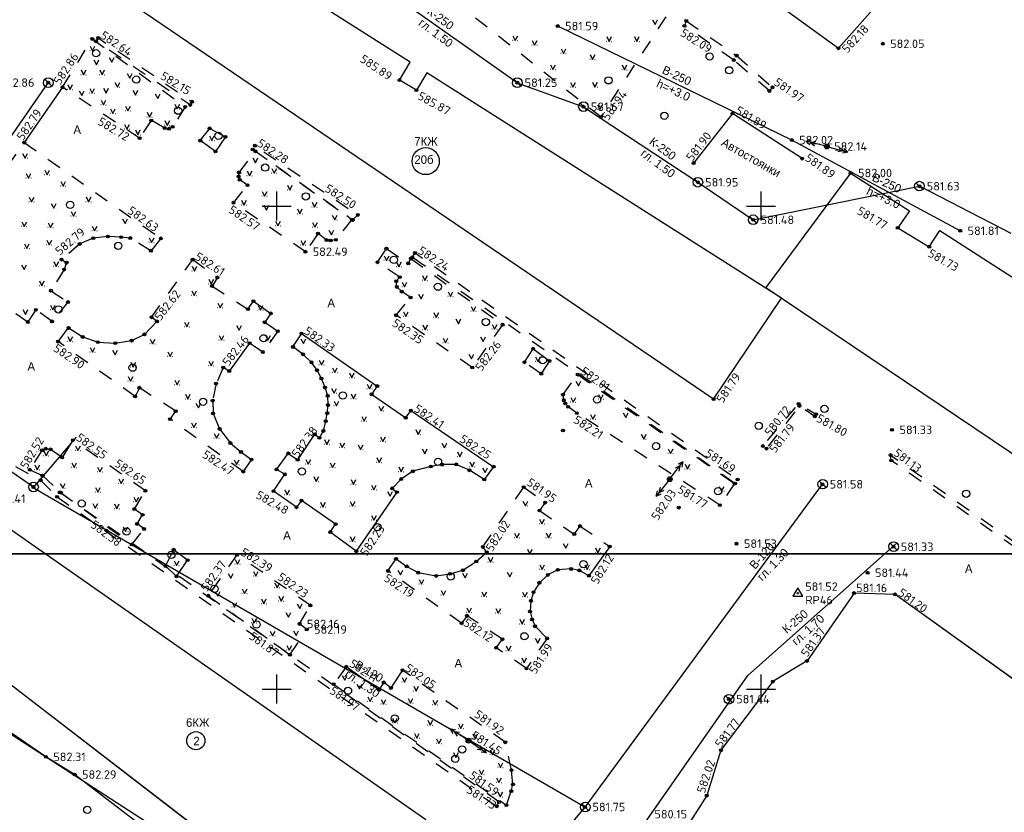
# Model space of a CAD drawing. Header units: metres. Extents: x 548732 to 549770, y 4592490 to 4594056.
# Tile 13 of 61: x 548923 to 549025, y 4593008 to 4593090. Entities that reach past the tile are written whole.
import ezdxf

# ---------------------------------------------------------------- set-up
doc = ezdxf.new("R2010")
doc.units = ezdxf.units.M
doc.header["$PDMODE"] = 32
doc.header["$PDSIZE"] = 0.3
doc.linetypes.add('Д_ТРОТ_ТРУБА', pattern=[3, 1.5, -1.5])
doc.linetypes.add('ДОРОГИ_СТРОЯЩ', pattern=[9, 8, -1])
for name, color, linetype in [('(001) Сетка', 92, 'Continuous'), ('(002) Рамка', 7, 'Continuous'), ('(003) Пункты', 7, 'Continuous'), ('(007) Здания', 7, 'Continuous'), ('(011) Колодцы', 7, 'Continuous'), ('(014) Водопровод', 5, 'ИК_Водопровод -------в--------'), ('(017) Канализация', 32, 'KANALIS_K_1'), ('(022) Возд. Линии', 7, 'Continuous'), ('(025) Дорога', 7, 'Continuous'), ('(036) Растительность', 7, 'Continuous'), ('(038) Деревья', 7, 'Continuous'), ('(040) Ограда', 7, 'Continuous'), ('(041) Текст', 7, 'Continuous'), ('V-CTRL-HCPT', 150, 'Continuous'), ('V-NODE', 1, 'Continuous'), ('V-NODE-TEXT', 11, 'Continuous')]:
    doc.layers.add(name, color=color, linetype=linetype)
doc.layers.add('Unknown Area Type', color=7, linetype='Continuous', lineweight=0)
doc.styles.add('BM-431', font='bm431.ttf')
doc.styles.add('D-431', font='d431.ttf')
doc.styles.add('P-131', font='p131.ttf')
doc.styles.add('S', font='txtwr', dxfattribs={"oblique": 15})
doc.styles.get("Standard").update_dxf_attribs({"font": 'simplex.shx'})
doc.linetypes.add('GAZ_VOZDUSH', pattern='A,1,-2,["~",Standard,S=3,R=0,X=-1.5,Y=-1.5],-1,10', length=14)
doc.linetypes.add('KANALIS_K', pattern='A,1,["<",Standard,S=1.8,R=0,X=-0.9,Y=-0.9],3,-1,["К",Standard,S=1.8,R=0,X=-0.9,Y=-0.9],-1,10', length=16)
doc.linetypes.add('KANALIS_K_1', pattern='A,1,[">",Standard,S=1.8,R=0,X=-0.9,Y=-0.9],3,-1,["К",Standard,S=1.8,R=0,X=-0.9,Y=-0.9],-1,10', length=16)
doc.linetypes.add('ИК_Водопровод -------в--------', pattern='A,9,-0.6,["В",Standard,S=1.2,R=0,X=0,Y=-0.6],-1.2', length=10.8)
doc.linetypes.add('ОГРАДА_V_ПРОВ', pattern='A,2.5,["v",Standard,S=1,R=0,X=0,Y=0],5,["v",Standard,S=1,R=180,X=0,Y=0],2.5', length=10)

# ---------------------------------------------------------------- blocks, each defined once
blk = doc.blocks.new('d')
at = {"layer": '(038) Деревья'}
blk.add_ellipse((0, 0), major_axis=(0.265, 0.265), ratio=1, start_param=5.497787, end_param=11.780972, dxfattribs=at)
blk = doc.blocks.new('strela1')
at = {"layer": '(022) Возд. Линии'}
for p, q in [((-2, 0), (-1.5, 0.25)), ((0, 0), (-2, 0)), ((-2, 0), (-1.5, -0.25)), ((-1.5, 0), (-1, 0.25)), ((-1.5, 0), (-1, -0.25))]:
    blk.add_line(p, q, dxfattribs=at)
blk = doc.blocks.new('strela2')
at = {"layer": '(022) Возд. Линии'}
for p, q in [((0, 0), (2, 0)), ((1.5, 0), (1, 0.25)), ((1.5, 0), (1, -0.25)), ((2, 0), (1.5, 0.25)), ((2, 0), (1.5, -0.25))]:
    blk.add_line(p, q, dxfattribs=at)
blk = doc.blocks.new('STOLB')
at = {"layer": '(022) Возд. Линии'}
blk.add_circle((0, 0), 0.25, dxfattribs=at)
blk = doc.blocks.new('I01171')
blk.add_line((-0.722283, 0.697501), (0.702286, -0.69785))
blk.add_circle((0, 0), 1)
at = {"color": 4, "style": 'S', "oblique": 15}
blk.add_attdef('Z', (1.616431, -1.093486), '', height=2, dxfattribs=at)
blk = doc.blocks.new('I04160')
for p, q in [((-0.5, 0), (-0.55, 0)), ((0.48, 0), (0.53, 0))]:
    blk.add_line(p, q)
blk.add_lwpolyline([(-0.5, 0.99), (0, 0), (0.51, 0.99)])
blk = doc.blocks.new('STA')
blk.add_lwpolyline([(0, 1), (-0.87, -0.5), (0.87, -0.5)], close=True)
blk.add_circle((0, 0), 0.118)
blk = doc.blocks.new('*U664', base_point=(549004.02, 4593030.42, 581.52))
at = {"layer": 'V-NODE-TEXT', "linetype": 'ByBlock', "char_height": 0.875}
for s, insert, attachment_point in [('581.52', (549004.79, 4593030.68, 581.52), 7), ('RP46', (549004.79, 4593030.16, 581.52), 1)]:
    blk.add_mtext(s, dxfattribs=dict(at, insert=insert, attachment_point=attachment_point))
blk = doc.blocks.new('*U665', base_point=(549004.024, 4593030.421, 581.518))
at = {"layer": 'V-CTRL-HCPT'}
blk.add_blockref('*U664', (549004.024, 4593030.421, 581.518), dxfattribs=at)
blk = doc.blocks.new('*U666', base_point=(549004.024, 4593030.421, 581.518))
at = {"layer": 'V-CTRL-HCPT', "xscale": 0.5833333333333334, "yscale": 0.5833333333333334, "zscale": 0.5833333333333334}
blk.add_blockref('STA', (549004.024, 4593030.421, 581.518), dxfattribs=at)
at = {"layer": 'V-CTRL-HCPT'}
blk.add_blockref('*U665', (549004.024, 4593030.421, 581.518), dxfattribs=at)

msp = doc.modelspace()

# ---------------------------------------------------------------- linework, layer by layer
at = {"layer": '(001) Сетка'}
for p, q in [((548950.05, 4593072), (548950.05, 4593069)), ((549000.2, 4593072), (549000.2, 4593069)), ((548948.55, 4593070.5), (548951.55, 4593070.5)), ((548998.7, 4593070.5), (549001.7, 4593070.5)), ((548950.05, 4593022), (548950.05, 4593019)), ((549000.2, 4593022), (549000.2, 4593019)), ((548948.55, 4593020.5), (548951.55, 4593020.5)), ((548998.7, 4593020.5), (549001.7, 4593020.5))]:
    msp.add_line(p, q, dxfattribs=at)
at = {"layer": '(002) Рамка'}
for points in [[(548864.93, 4593375.02), (549632.93, 4593375.02), (549632.93, 4593034.5), (548864.93, 4593034.5)], [(548731.99, 4593034.5), (549500, 4593034.5), (549500, 4592693.98), (548731.99, 4592693.98)]]:
    msp.add_lwpolyline(points, close=True, dxfattribs=at)
at = {"layer": '(003) Пункты', "color": 7}
for p in [(548979.16, 4593089.14, 581.59), (548992.27, 4593089.17, 582.09), (548992.47, 4593089.67, 582.14), (548930.98, 4593087.81, 583.11), (548931.6, 4593087.91, 582.64), (548931.36, 4593087.57, 582.68), (549008.23, 4593086.84, 582.18), (549012.82, 4593087.31, 582.04), (548997.68, 4593086.08, 581.98), (548997.39, 4593085.62, 581.98), (548926.42, 4593083.28, 582.86), (548927.89, 4593082.8, 582.86), (548962.78, 4593083.55, 585.89), (548974.98, 4593083.28, 581.25), (549001.4, 4593082.8, 581.97), (548964.53, 4593082.51, 585.87), (549001.08, 4593082.42, 581.97), (548940.59, 4593080.77, 582.64), (548941.11, 4593080.98, 582.1), (548941.31, 4593081.31, 582.15), (548981.83, 4593080.79, 581.67), (548983.62, 4593079.73, 581.94), (548997.26, 4593080.1, 581.89), (548937.08, 4593079.37, 582.76), (548939.29, 4593078.71, 583.17), (548938.48, 4593078.58, 583.19), (548938.91, 4593078.51, 583.16), (548943.13, 4593078.55, 582.96), (548944.75, 4593077.67, 582.09), (548923.93, 4593077.08, 582.79), (548935.87, 4593077.54, 582.72), (548942.15, 4593077.28, 582.6), (548947.81, 4593076.76, 582.28), (549003.4, 4593077.34, 582.02), (549007.03, 4593076.68, 582.14), (548943.73, 4593076.16, 582.75), (548947.59, 4593076.36, 582.21), (548947.86, 4593076.18, 583.14), (548993.23, 4593074.96, 581.9), (549004.47, 4593075.42, 581.89), (548946.12, 4593073.56, 583.32), (549009.49, 4593073.93, 582), (548946.24, 4593073.22, 583.32), (548947.04, 4593072.67, 583.07), (548993.67, 4593072.97, 581.95), (549016.61, 4593072.56, 581.63), (548945.59, 4593070.86, 582.57), (548958.47, 4593069.59, 582.5), (548957.85, 4593069.12, 582.34), (548957.93, 4593069.06, 582.24), (548999.41, 4593069.08, 581.48), (548954.35, 4593067.67, 582.38), (549014.36, 4593068.25, 581.77), (549020.84, 4593067.95, 581.81), (548929.67, 4593066.59, 582.76), (548931.08, 4593067.19, 582.74), (548932.6, 4593067.36, 582.71), (548933.97, 4593067.29, 582.67), (548934.91, 4593067.2, 582.71), (548938.07, 4593067.16, 582.63), (548955.23, 4593066.99, 582.4), (548955.66, 4593066.94, 582.24), (548956.19, 4593067.01, 582.22), (548937.05, 4593065.89, 582.54), (548953.04, 4593065.78, 582.49), (548961.42, 4593066.1, 582.39), (548964.39, 4593065.66, 582.24), (549017.63, 4593066.3, 581.73), (548927.79, 4593064.97, 582.79), (548928.32, 4593064.65, 582.77), (548941.37, 4593064.96, 582.61), (548960.5, 4593064.69, 582.59), (548963.69, 4593064.58, 582.08), (548963.97, 4593065.07, 582), (548964.1, 4593065.19, 582.07), (548928.06, 4593063.93, 582.7), (548943.93, 4593063.12, 582.49), (548962.45, 4593062.73, 582.35), (548962.81, 4593063.15, 582.29), (548926.7, 4593061.75, 582.68), (548943.37, 4593062.23, 582.55), (548962.5, 4593062.14, 582.32), (548963.01, 4593061.65, 582.34), (548928.45, 4593060.57, 582.74), (548947.66, 4593060.66, 582.52), (548963.93, 4593061.04, 582.33), (548925.13, 4593059.77, 582.75), (548947.09, 4593059.84, 582.56), (548949.46, 4593059.4, 582.53), (548924.3, 4593058.5, 582.86), (548926.81, 4593058.57, 582.81), (548937.11, 4593059, 582.62), (548937.67, 4593058.57, 582.59), (548948.83, 4593058.48, 582.54), (548962.43, 4593059.2, 582.35), (548973.45, 4593058.23, 582.28), (548928.53, 4593057.89, 582.87), (548936.37, 4593057.23, 582.7), (548950.19, 4593057.56, 582.47), (548952.64, 4593057.32, 582.33), (548927.43, 4593056.48, 582.89), (548929.98, 4593056.96, 582.75), (548931.55, 4593056.42, 582.82), (548933.35, 4593056.32, 582.72), (548935.05, 4593056.58, 582.7), (548947.26, 4593056.32, 582.46), (548948.63, 4593055.4, 582.35), (548951.75, 4593055.92, 582.38), (548976.62, 4593055.74, 582.27), (548952.79, 4593055.17, 582.32), (548953.67, 4593054.33, 582.38), (548975.72, 4593054.34, 582.23), (548978.31, 4593054.47, 582.19), (548944.54, 4593053.79, 582.56), (548945.16, 4593053.43, 582.52), (548954.24, 4593053.51, 582.36), (548970.31, 4593053.8, 582.25), (548977.46, 4593053.15, 582.15), (548943.79, 4593052.13, 582.48), (548954.7, 4593052.66, 582.39), (548981.23, 4593053.06, 582.01), (548935.85, 4593051.7, 582.77), (548955.08, 4593051.72, 582.34), (548960.48, 4593051.87, 582.35), (548935.4, 4593050.81, 582.8), (548943.44, 4593050.37, 582.5), (548955.35, 4593050.86, 582.39), (548959.89, 4593051.02, 582.33), (548979.71, 4593050.99, 582.23), (548979.79, 4593050.4, 582.19), (548979.94, 4593050.08, 582.19), (548995.3, 4593050.52, 581.79), (548939.61, 4593049.28, 582.62), (548955.3, 4593049.07, 582.34), (548955.38, 4593049.91, 582.31), (548963.95, 4593049.34, 582.4), (548980.24, 4593049.73, 582.17), (548981.14, 4593049.07, 582.21), (549004.1, 4593050.03, 580.72), (549004.18, 4593049.82, 581.62), (548939.03, 4593048.45, 582.59), (548943.48, 4593049.03, 582.56), (548955.14, 4593048.24, 582.39), (548963.42, 4593048.6, 582.34), (549005.78, 4593048.72, 581.57), (549005.91, 4593048.97, 581.8), (548944.16, 4593047.44, 582.64), (548954.9, 4593047.23, 582.33), (548979.7, 4593047.28, 582.16), (549013.78, 4593047.34, 581.33), (548928.96, 4593046.27, 582.55), (548954, 4593046.88, 582.39), (548954.49, 4593046.52, 582.38), (548925.76, 4593045.22, 582.59), (548926.16, 4593045.39, 582.62), (548926.66, 4593045.32, 582.53), (548945.27, 4593045.97, 582.47), (548946.36, 4593045.05, 582.44), (549000.4, 4593045.66, 581.84), (549000.78, 4593045.4, 581.79), (548927.84, 4593044.49, 582.66), (548947.46, 4593044.26, 582.4), (548951.27, 4593044.9, 582.44), (548952.24, 4593044.24, 582.38), (549013.62, 4593044.73, 581.13), (549013.7, 4593044.17, 581.15), (548924.51, 4593043.21, 582.52), (548946.61, 4593043.02, 582.47), (548950.05, 4593043.25, 582.62), (548964.17, 4593043.06, 582.44), (548966.04, 4593043.55, 582.08), (548967.19, 4593043.74, 582.12), (548968.66, 4593043.77, 582.43), (548970.02, 4593043.16, 582.26), (548972.53, 4593043.52, 582.25), (548925.63, 4593042.12, 582.59), (548925.81, 4593042.6, 582.72), (548925.83, 4593042.61, 582.6), (548950.91, 4593042.74, 582.48), (548962.95, 4593042.25, 582.43), (548971.56, 4593042.2, 582.37), (548990.76, 4593042.24, 582.03), (548997.79, 4593042.2, 581.69), (548924.88, 4593041.42, 582.4), (548936.47, 4593041.04, 582.65), (548949.74, 4593040.99, 582.41), (548962.02, 4593041.28, 582.3), (548975.64, 4593041.41, 581.95), (548997.46, 4593041.78, 581.72), (548997.53, 4593041.79, 581.81), (549006.56, 4593041.71, 581.58), (548927.33, 4593040.41, 582.46), (548927.61, 4593040.87, 582.5), (548927.71, 4593040.85, 582.64), (548952.64, 4593040.02, 582.43), (548962.52, 4593040.89, 582.33), (548935.34, 4593039.14, 582.56), (548952.12, 4593039.33, 582.48), (548977.27, 4593038.99, 582.02), (548977.86, 4593039.81, 582.09), (548991.69, 4593039.29, 582), (548995.95, 4593039.55, 581.77), (548936.19, 4593038.55, 582.56), (548935.61, 4593037.6, 582.29), (548936.34, 4593037.08, 582.36), (548956.17, 4593037.58, 582.42), (548981.48, 4593037.38, 582.17), (548955.62, 4593036.76, 582.28), (548980.87, 4593036.55, 582.08), (548935.06, 4593035.48, 582.38), (548939.4, 4593034.93, 582.49), (548971.41, 4593035.22, 582.02), (548984.54, 4593035.27, 582.12), (548997.67, 4593035.56, 581.53), (549013.92, 4593035.24, 581.33), (548940.84, 4593033.85, 582.61), (548945.95, 4593034.4, 582.39), (548958.31, 4593034.77, 582.23), (548962.42, 4593033.99, 582.15), (548971.81, 4593034.67, 581.96), (548938.55, 4593033.25, 581.67), (548963.53, 4593033.21, 582.18), (548969.35, 4593032.81, 581.93), (548970.73, 4593033.71, 582.11), (548979.19, 4593032.85, 582), (548980.54, 4593032.94, 581.71), (548981.4, 4593032.79, 582.01), (548939.7, 4593032.17, 582.2), (548961.58, 4593032.74, 582.19), (548964.71, 4593032.56, 582.22), (548966.58, 4593032.22, 582.13), (548968.02, 4593032.44, 581.96), (548978.14, 4593032.32, 582.03), (548982.39, 4593032.24, 581.95), (549011.24, 4593032.55, 581.44), (548977.26, 4593031.52, 581.97), (548942.98, 4593030.17, 582.37), (548976.65, 4593030.54, 582.01), (549009.84, 4593030.45, 581.16), (549014.08, 4593030.31, 581.2), (548953.56, 4593029.17, 582.23), (548976.39, 4593029.63, 582.05), (548969.77, 4593028.1, 582.12), (548976.3, 4593028.55, 582.14), (548976.51, 4593027.71, 582.06), (548952.44, 4593027.25, 582.16), (548953.18, 4593026.67, 582.19), (548969.21, 4593027.32, 582.09), (548976.81, 4593027.01, 581.99), (548973.43, 4593025.66, 581.99), (548978.06, 4593025.76, 582.13), (548972.79, 4593024.79, 582.1), (548951.44, 4593024.07, 581.87), (548957.27, 4593022.82, 582.11), (548975.93, 4593022.64, 581.99), (549004.97, 4593023.42, 581.37), (548963.09, 4593022.46, 582.05), (548955.96, 4593021.02, 581.97), (548961.15, 4593021.2, 582.09), (548961.89, 4593020.62, 582.04), (549001.43, 4593021.28, 581.25), (548960.65, 4593020.43, 582.22), (548996.88, 4593019.47, 581.44), (548969.93, 4593015.17, 581.45), (548973.73, 4593015, 581.92), (548926.17, 4593013.49, 582.31), (548996.06, 4593014.17, 581.77), (548929.15, 4593011.66, 582.29), (548974.38, 4593012.11, 581.95), (548974.53, 4593010.64, 581.79), (548974.35, 4593009.94, 581.61), (548994.59, 4593009.48, 582.02), (548972.85, 4593008.38, 581.59), (548973.08, 4593008.82, 581.59), (548973.85, 4593008.49, 581.73), (548981.99, 4593008.3, 581.75)]:
    msp.add_point(p, dxfattribs=at)
at = {"layer": '(007) Здания'}
for p, q in [((548963.88, 4593085.41), (548950.6, 4593093.85)), ((548995.3, 4593050.52), (548934.51, 4593091.79)), ((549002.33, 4593060.97), (548965.61, 4593084.31)), ((548997.26, 4593080.1), (548993.23, 4593074.96)), ((549004.47, 4593075.42), (548997.26, 4593080.1)), ((549009.49, 4593073.93), (549000.71, 4593062.07)), ((549009.49, 4593073.93), (549015.59, 4593070)), ((549018.71, 4593067.98), (549032.49, 4593059.08)), ((549000.71, 4593062.07), (549063.3, 4593019.93)), ((548995.3, 4593050.52), (549002.33, 4593060.97)), ((548965.51, 4593006.98), (548904.77, 4593049.39)), ((548908.6, 4593031.66), (548953.99, 4592996.77)), ((549009.84, 4593030.45), (549004.97, 4593023.42)), ((549014.08, 4593030.31), (549009.84, 4593030.45)), ((549053.85, 4593001.76), (549014.08, 4593030.31)), ((549004.97, 4593023.42), (549001.43, 4593021.28)), ((549001.43, 4593021.28), (548996.06, 4593014.17)), ((548996.06, 4593014.17), (548994.59, 4593009.48)), ((548994.59, 4593009.48), (548987.96, 4592999.1))]:
    msp.add_line(p, q, dxfattribs=at)
for points in [[(548965.61, 4593084.31), (548964.53, 4593082.51), (548962.78, 4593083.55), (548963.88, 4593085.41)], [(549015.59, 4593070), (549014.36, 4593068.25), (549017.63, 4593066.3), (549018.71, 4593067.98)], [(549013.62, 4592941.41), (548948.02, 4592988.38), (548953.99, 4592996.77), (548908.6, 4593031.66), (548893.35, 4593008.49)], [(549053.85, 4593001.76), (549014.08, 4593030.31), (549009.84, 4593030.45), (549004.97, 4593023.42), (549001.43, 4593021.28), (548996.06, 4593014.17), (548994.59, 4593009.48), (548987.96, 4592999.1)]]:
    msp.add_lwpolyline(points, dxfattribs=at)
for centre, radius in [((548965.5, 4593075.16), 1.4), ((548941.7, 4593015.16), 0.942)]:
    msp.add_circle(centre, radius, dxfattribs=at)
at = {"layer": '(014) Водопровод', "linetype": 'GAZ_VOZDUSH'}
for p, q in [((549003.4, 4593077.34), (548979.16, 4593089.14)), ((549020.84, 4593067.95), (549003.4, 4593077.34))]:
    msp.add_line(p, q, dxfattribs=at)
at = {"layer": '(014) Водопровод'}
msp.add_line((548929.31, 4593046.6), (548924.88, 4593041.42), dxfattribs=at)
at = {"layer": '(014) Водопровод', "flags": 128}
for points in [[(548924.88, 4593041.42), (548906.34, 4593054.25), (548926.42, 4593083.28)], [(548981.97, 4593008.29), (548924.79, 4593041.38)], [(549099.65, 4592926.53), (549099.65, 4592926.53), (549088.98, 4592920.07), (549066.78, 4592932.56), (549015.64, 4592967.6), (548994.2, 4592982.79), (548987.71, 4592987.07), (548973.04, 4592997.59), (548981.99, 4593008.3), (549006.56, 4593041.71)]]:
    msp.add_lwpolyline(points, dxfattribs=at)
at = {"layer": '(017) Канализация', "linetype": 'KANALIS_K'}
for p, q in [((548974.98, 4593083.28), (548960.4, 4593093.55)), ((548974.98, 4593083.28), (548981.83, 4593080.79)), ((548981.83, 4593080.79), (548993.67, 4593072.97)), ((548993.67, 4593072.97), (548999.41, 4593069.08)), ((548999.41, 4593069.08), (549016.61, 4593072.56)), ((549026.1, 4593067.68), (549016.61, 4593072.56)), ((548926.17, 4593013.49), (548915.23, 4593021.01)), ((548929.15, 4593011.66), (548926.17, 4593013.49)), ((548936.8, 4593005.81), (548929.15, 4593011.66))]:
    msp.add_line(p, q, dxfattribs=at)
at = {"layer": '(017) Канализация', "linetype": 'KANALIS_K', "flags": 128}
msp.add_lwpolyline([(548810.27, 4592751.1), (548850.07, 4592808.75), (548859.83, 4592828.29), (548904.38, 4592902.07), (548911.25, 4592913.11), (548974.65, 4592991.25), (548983.03, 4592999.29), (548998.85, 4593021.91), (549014.31, 4593035.63)], dxfattribs=at)
at = {"layer": '(025) Дорога', "linetype": 'Д_ТРОТ_ТРУБА'}
for p, q in [((548983.62, 4593079.73), (548961.45, 4593097.21)), ((548990.36, 4593090.11), (548983.62, 4593079.73)), ((548997.39, 4593085.62), (548992.27, 4593089.17)), ((548992.47, 4593089.67), (548997.68, 4593086.08)), ((548927.89, 4593082.8), (548930.98, 4593087.81)), ((548930.98, 4593087.81), (548940.59, 4593080.77)), ((548997.68, 4593086.08), (549001.4, 4593082.8)), ((549001.08, 4593082.42), (548997.39, 4593085.62)), ((548935.87, 4593077.54), (548927.89, 4593082.8)), ((548940.59, 4593080.77), (548939.29, 4593078.71)), ((548937.08, 4593079.37), (548935.87, 4593077.54)), ((548938.48, 4593078.58), (548937.08, 4593079.37)), ((548938.91, 4593078.51), (548938.48, 4593078.58)), ((548939.29, 4593078.71), (548938.91, 4593078.51)), ((548915.37, 4593064.81), (548923.93, 4593077.08)), ((548923.93, 4593077.08), (548938.07, 4593067.16)), ((548946.17, 4593073.98), (548947.86, 4593076.18)), ((548947.86, 4593076.18), (548957.85, 4593069.12)), ((548945.59, 4593070.86), (548947.04, 4593072.67)), ((548947.04, 4593072.67), (548946.24, 4593073.22)), ((548953.04, 4593065.78), (548945.59, 4593070.86)), ((548957.85, 4593069.12), (548956.19, 4593067.01)), ((548954.35, 4593067.67), (548953.04, 4593065.78)), ((548929.67, 4593066.59), (548927.79, 4593064.97)), ((548931.08, 4593067.19), (548929.67, 4593066.59)), ((548933.97, 4593067.29), (548932.6, 4593067.36)), ((548934.91, 4593067.2), (548933.97, 4593067.29)), ((548937.05, 4593065.89), (548934.91, 4593067.2)), ((548938.07, 4593067.16), (548937.05, 4593065.89)), ((548960.5, 4593064.69), (548961.42, 4593066.1)), ((548961.42, 4593066.1), (548963.69, 4593064.58)), ((548924.3, 4593058.5), (548915.37, 4593064.81)), ((548937.11, 4593059), (548941.37, 4593064.96)), ((548941.37, 4593064.96), (548943.93, 4593063.12)), ((548962.81, 4593063.15), (548960.5, 4593064.69)), ((548963.97, 4593065.07), (548973.45, 4593058.23)), ((548928.06, 4593063.93), (548926.7, 4593061.75)), ((548926.7, 4593061.75), (548928.45, 4593060.57)), ((548943.37, 4593062.23), (548947.09, 4593059.84)), ((548928.45, 4593060.57), (548926.81, 4593058.57)), ((548962.43, 4593059.2), (548963.93, 4593061.04)), ((548925.13, 4593059.77), (548924.3, 4593058.5)), ((548926.81, 4593058.57), (548925.13, 4593059.77)), ((548970.31, 4593053.8), (548962.43, 4593059.2)), ((548950.19, 4593057.56), (548948.63, 4593055.4)), ((548973.45, 4593058.23), (548970.31, 4593053.8)), ((548935.4, 4593050.81), (548927.43, 4593056.48)), ((548933.35, 4593056.32), (548935.05, 4593056.58)), ((548951.75, 4593055.92), (548952.64, 4593057.32)), ((548954.24, 4593053.51), (548953.67, 4593054.33)), ((548977.46, 4593053.15), (548975.72, 4593054.34)), ((548978.31, 4593054.47), (548977.46, 4593053.15)), ((548944.54, 4593053.79), (548943.79, 4593052.13)), ((548979.71, 4593050.99), (548981.23, 4593053.06)), ((548981.23, 4593053.06), (548997.46, 4593041.78)), ((548939.61, 4593049.28), (548935.85, 4593051.7)), ((548943.79, 4593052.13), (548943.44, 4593050.37)), ((548946.61, 4593043.02), (548939.03, 4593048.45)), ((548995.95, 4593039.55), (548981.14, 4593049.07)), ((548936.47, 4593041.04), (548928.96, 4593046.27)), ((548925.76, 4593045.22), (548924.51, 4593043.21)), ((548925.81, 4593042.6), (548927.71, 4593040.85)), ((548971.41, 4593035.22), (548975.64, 4593041.41)), ((548975.64, 4593041.41), (548977.86, 4593039.81)), ((548997.46, 4593041.78), (548995.95, 4593039.55)), ((548927.71, 4593040.85), (548935.06, 4593035.48)), ((548935.34, 4593039.14), (548936.47, 4593041.04)), ((548977.27, 4593038.99), (548980.87, 4593036.55)), ((548935.06, 4593035.48), (548936.34, 4593037.08)), ((548981.48, 4593037.38), (548984.54, 4593035.27)), ((548945.95, 4593034.4), (548942.98, 4593030.17)), ((548953.56, 4593029.17), (548945.95, 4593034.4)), ((548969.21, 4593027.32), (548961.58, 4593032.74)), ((548942.98, 4593030.17), (548951.44, 4593024.07)), ((548952.44, 4593027.25), (548953.56, 4593029.17)), ((548973.43, 4593025.66), (548969.77, 4593028.1)), ((548951.44, 4593024.07), (548953.18, 4593026.67)), ((548975.93, 4593022.64), (548972.79, 4593024.79)), ((548978.06, 4593025.76), (548975.93, 4593022.64)), ((548957.27, 4593022.82), (548955.96, 4593021.02)), ((548973.73, 4593015), (548963.09, 4593022.46)), ((548955.96, 4593021.02), (548973.85, 4593008.49)), ((548974.38, 4593012.11), (548973.73, 4593015))]:
    msp.add_line(p, q, dxfattribs=at)
at = {"layer": '(025) Дорога', "linetype": 'ByBlock'}
for p, q in [((548927.89, 4593082.8), (548923.93, 4593077.08)), ((548942.15, 4593077.28), (548943.13, 4593078.55)), ((548943.13, 4593078.55), (548944.75, 4593077.67)), ((548943.73, 4593076.16), (548942.15, 4593077.28)), ((548944.75, 4593077.67), (548943.73, 4593076.16)), ((548946.12, 4593073.56), (548946.17, 4593073.98)), ((548946.24, 4593073.22), (548946.12, 4593073.56)), ((548955.23, 4593066.99), (548954.35, 4593067.67)), ((548932.6, 4593067.36), (548931.08, 4593067.19)), ((548955.66, 4593066.94), (548955.23, 4593066.99)), ((548956.19, 4593067.01), (548955.66, 4593066.94)), ((548927.79, 4593064.97), (548928.32, 4593064.65)), ((548928.32, 4593064.65), (548928.06, 4593063.93)), ((548963.69, 4593064.58), (548963.97, 4593065.07)), ((548943.93, 4593063.12), (548943.37, 4593062.23)), ((548962.45, 4593062.73), (548962.81, 4593063.15)), ((548962.5, 4593062.14), (548962.45, 4593062.73)), ((548963.01, 4593061.65), (548962.5, 4593062.14)), ((548963.93, 4593061.04), (548963.01, 4593061.65)), ((548947.09, 4593059.84), (548947.66, 4593060.66)), ((548947.66, 4593060.66), (548949.46, 4593059.4)), ((548936.37, 4593057.23), (548937.67, 4593058.57)), ((548937.67, 4593058.57), (548937.11, 4593059)), ((548949.46, 4593059.4), (548948.83, 4593058.48)), ((548948.83, 4593058.48), (548950.19, 4593057.56)), ((548927.43, 4593056.48), (548928.53, 4593057.89)), ((548928.53, 4593057.89), (548929.98, 4593056.96)), ((548929.98, 4593056.96), (548931.55, 4593056.42)), ((548931.55, 4593056.42), (548933.35, 4593056.32)), ((548935.05, 4593056.58), (548936.37, 4593057.23)), ((548952.64, 4593057.32), (548960.48, 4593051.87)), ((548947.26, 4593056.32), (548945.16, 4593053.43)), ((548948.63, 4593055.4), (548947.26, 4593056.32)), ((548952.79, 4593055.17), (548951.75, 4593055.92)), ((548975.72, 4593054.34), (548976.62, 4593055.74)), ((548976.62, 4593055.74), (548978.31, 4593054.47)), ((548953.67, 4593054.33), (548952.79, 4593055.17)), ((548945.16, 4593053.43), (548944.54, 4593053.79)), ((548954.7, 4593052.66), (548954.24, 4593053.51)), ((548955.08, 4593051.72), (548954.7, 4593052.66)), ((548935.85, 4593051.7), (548935.4, 4593050.81)), ((548955.35, 4593050.86), (548955.08, 4593051.72)), ((548960.48, 4593051.87), (548959.89, 4593051.02)), ((548943.44, 4593050.37), (548943.48, 4593049.03)), ((548955.38, 4593049.91), (548955.35, 4593050.86)), ((548959.89, 4593051.02), (548963.42, 4593048.6)), ((548979.79, 4593050.4), (548979.71, 4593050.99)), ((548979.94, 4593050.08), (548979.79, 4593050.4)), ((548939.03, 4593048.45), (548939.61, 4593049.28)), ((548955.3, 4593049.07), (548955.38, 4593049.91)), ((548963.42, 4593048.6), (548963.95, 4593049.34)), ((548963.95, 4593049.34), (548972.53, 4593043.52)), ((548980.24, 4593049.73), (548979.94, 4593050.08)), ((548981.14, 4593049.07), (548980.24, 4593049.73)), ((548943.48, 4593049.03), (548944.16, 4593047.44)), ((548954.9, 4593047.23), (548955.14, 4593048.24)), ((548955.14, 4593048.24), (548955.3, 4593049.07)), ((548944.16, 4593047.44), (548945.27, 4593045.97)), ((548954.49, 4593046.52), (548954.9, 4593047.23)), ((548928.96, 4593046.27), (548927.84, 4593044.49)), ((548952.24, 4593044.24), (548954, 4593046.88)), ((548954, 4593046.88), (548954.49, 4593046.52)), ((548926.16, 4593045.39), (548925.76, 4593045.22)), ((548926.66, 4593045.32), (548926.16, 4593045.39)), ((548927.84, 4593044.49), (548926.66, 4593045.32)), ((548945.27, 4593045.97), (548946.36, 4593045.05)), ((548946.36, 4593045.05), (548947.46, 4593044.26)), ((548947.46, 4593044.26), (548946.61, 4593043.02)), ((548950.05, 4593043.25), (548951.27, 4593044.9)), ((548951.27, 4593044.9), (548952.24, 4593044.24)), ((548924.51, 4593043.21), (548925.81, 4593042.6)), ((548950.91, 4593042.74), (548950.05, 4593043.25)), ((548966.04, 4593043.55), (548964.17, 4593043.06)), ((548967.19, 4593043.74), (548966.04, 4593043.55)), ((548968.66, 4593043.77), (548967.19, 4593043.74)), ((548970.02, 4593043.16), (548968.66, 4593043.77)), ((548971.56, 4593042.2), (548970.02, 4593043.16)), ((548972.53, 4593043.52), (548971.56, 4593042.2)), ((548949.74, 4593040.99), (548950.91, 4593042.74)), ((548962.95, 4593042.25), (548962.02, 4593041.28)), ((548964.17, 4593043.06), (548962.95, 4593042.25)), ((548962.02, 4593041.28), (548962.52, 4593040.89)), ((548952.12, 4593039.33), (548949.74, 4593040.99)), ((548962.52, 4593040.89), (548958.31, 4593034.77)), ((548936.19, 4593038.55), (548935.34, 4593039.14)), ((548952.64, 4593040.02), (548952.12, 4593039.33)), ((548956.17, 4593037.58), (548952.64, 4593040.02)), ((548977.86, 4593039.81), (548977.27, 4593038.99)), ((548935.61, 4593037.6), (548936.19, 4593038.55)), ((548936.34, 4593037.08), (548935.61, 4593037.6)), ((548955.62, 4593036.76), (548956.17, 4593037.58)), ((548980.87, 4593036.55), (548981.48, 4593037.38)), ((548958.31, 4593034.77), (548955.62, 4593036.76)), ((548971.81, 4593034.67), (548971.41, 4593035.22)), ((548984.54, 4593035.27), (548982.39, 4593032.24)), ((548939.4, 4593034.93), (548938.55, 4593033.25)), ((548940.84, 4593033.85), (548939.4, 4593034.93)), ((548961.58, 4593032.74), (548962.42, 4593033.99)), ((548962.42, 4593033.99), (548963.53, 4593033.21)), ((548970.73, 4593033.71), (548971.81, 4593034.67)), ((548938.55, 4593033.25), (548939.7, 4593032.17)), ((548939.7, 4593032.17), (548940.84, 4593033.85)), ((548963.53, 4593033.21), (548964.71, 4593032.56)), ((548969.35, 4593032.81), (548970.73, 4593033.71)), ((548980.54, 4593032.94), (548979.19, 4593032.85)), ((548981.4, 4593032.79), (548980.54, 4593032.94)), ((548964.71, 4593032.56), (548966.58, 4593032.22)), ((548966.58, 4593032.22), (548968.02, 4593032.44)), ((548968.02, 4593032.44), (548969.35, 4593032.81)), ((548978.14, 4593032.32), (548977.26, 4593031.52)), ((548979.19, 4593032.85), (548978.14, 4593032.32)), ((548982.39, 4593032.24), (548981.4, 4593032.79)), ((548977.26, 4593031.52), (548976.65, 4593030.54)), ((548976.65, 4593030.54), (548976.39, 4593029.63)), ((548976.39, 4593029.63), (548976.3, 4593028.55)), ((548969.77, 4593028.1), (548969.21, 4593027.32)), ((548976.3, 4593028.55), (548976.51, 4593027.71)), ((548953.18, 4593026.67), (548952.44, 4593027.25)), ((548976.51, 4593027.71), (548976.81, 4593027.01)), ((548976.81, 4593027.01), (548978.06, 4593025.76)), ((548972.79, 4593024.79), (548973.43, 4593025.66)), ((548960.65, 4593020.43), (548957.27, 4593022.82)), ((548963.09, 4593022.46), (548961.89, 4593020.62)), ((548961.15, 4593021.2), (548960.65, 4593020.43)), ((548961.89, 4593020.62), (548961.15, 4593021.2)), ((548974.53, 4593010.64), (548974.38, 4593012.11)), ((548974.35, 4593009.94), (548974.53, 4593010.64)), ((548973.85, 4593008.49), (548974.35, 4593009.94))]:
    msp.add_line(p, q, dxfattribs=at)
at = {"layer": '(025) Дорога', "linetype": 'Д_ТРОТ_ТРУБА', "flags": 128}
for points in [[(548941.31, 4593081.31), (548941.11, 4593080.98), (548931.36, 4593087.57), (548931.6, 4593087.91)], [(548958.47, 4593069.59), (548957.93, 4593069.06), (548947.59, 4593076.36), (548947.81, 4593076.76)], [(548964.1, 4593065.19), (548964.39, 4593065.66), (548997.79, 4593042.2), (548997.53, 4593041.79)], [(549005.91, 4593048.97), (549005.78, 4593048.72), (549004.18, 4593049.82), (549000.78, 4593045.4), (549000.4, 4593045.66), (549004.1, 4593050.03)], [(549013.7, 4593044.17), (549013.62, 4593044.73), (549059.13, 4593012.88), (549060.2, 4593010.55), (549060.72, 4593010.52), (549062.07, 4593010.88), (549061.78, 4593010.39), (549060.37, 4593010.05), (549059.64, 4593010.4), (549058.71, 4593012.55)]]:
    msp.add_lwpolyline(points, close=True, dxfattribs=at)
at = {"layer": '(025) Дорога', "linetype": 'Д_ТРОТ_ТРУБА'}
msp.add_lwpolyline([(548923.04, 4593043.56), (548925.63, 4593042.12), (548927.33, 4593040.41), (548972.85, 4593008.38), (548973.08, 4593008.82), (548927.61, 4593040.87)], dxfattribs=at)
msp.add_point((548946.17, 4593073.98, 583.37), dxfattribs=at)
at = {"layer": '(040) Ограда', "linetype": 'ОГРАДА_V_ПРОВ'}
for p, q in [((548983.18, 4593105.1), (549008.23, 4593086.84)), ((549008.23, 4593086.84), (549013.65, 4593092.98))]:
    msp.add_line(p, q, dxfattribs=at)
at = {"layer": '(040) Ограда', "linetype": 'ОГРАДА_V_ПРОВ', "flags": 128}
msp.add_lwpolyline([(548901.73, 4593008.23), (548912.09, 4593022.62), (548945.4, 4593001.06), (548934.31, 4592986.9)], close=True, dxfattribs=at)
for p, q in [((548974.62, 4593083.63), (548975.33, 4593082.94)), ((548981.47, 4593081.15), (548982.18, 4593080.45)), ((548993.3, 4593073.33), (548994.02, 4593072.63)), ((549016.24, 4593072.92), (549016.96, 4593072.22)), ((548999.04, 4593069.44), (548999.76, 4593068.74))]:
    msp.add_line(p, q)
for centre in [(548974.98, 4593083.28), (548981.83, 4593080.8), (548993.67, 4593072.98), (549016.61, 4593072.57), (548999.4, 4593069.09)]:
    msp.add_circle(centre, 0.5)
at = {"layer": 'Unknown Area Type', "linetype": 'ByBlock'}
for p, q in [((548992.27, 4593089.17), (548992.47, 4593089.67)), ((549001.4, 4593082.8), (549001.08, 4593082.42))]:
    msp.add_line(p, q, dxfattribs=at)

# ---------------------------------------------------------------- block references
at = {"layer": '(011) Колодцы', "xscale": 0.5, "yscale": 0.5, "zscale": 0.5}
for p in [(548926.43, 4593083.28), (548974.98, 4593083.28, 583.32), (548981.83, 4593080.8, 583.32), (548993.67, 4593072.98, 583.32), (549016.61, 4593072.57), (548999.4, 4593069.09), (549006.6, 4593041.72, 1160.03), (548924.89, 4593041.42), (549013.95, 4593035.25, 1161.34), (548996.89, 4593019.46, 581.44), (548982.01, 4593008.29, 580.01)]:
    msp.add_blockref('I01171', p, dxfattribs=at)
at = {"layer": '(022) Возд. Линии'}
for name, p, rotation in [('strela2', (549006.79, 4593076.74, 582.14), 166.3855400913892), ('STOLB', (549007.03, 4593076.68, 582.14), 51.00522516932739), ('strela1', (549007.27, 4593076.61, 582.14), 164.8611164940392), ('strela2', (548990.91, 4593042.43, 582.03), 52.71522320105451), ('strela1', (548990.61, 4593042.04, 582.03), 51.19079960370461), ('STOLB', (548990.76, 4593042.24, 582.03), 51.00522516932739), ('strela2', (548969.72, 4593015.31, 581.45), 147.5736450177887), ('STOLB', (548969.93, 4593015.17, 581.45), 51.00522516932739), ('strela1', (548970.14, 4593015.03, 581.45), 146.0492214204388)]:
    msp.add_blockref(name, p, dxfattribs=dict(at, rotation=rotation))
at = {"layer": '(036) Растительность', "linetype": 'Continuous', "xscale": 0.5, "yscale": 0.5, "zscale": 0.5}
for p in [(548989.24, 4593089.3, 584.98), (548974.76, 4593087.65, 584.98), (548984.49, 4593087.55, 584.98), (548987.35, 4593087.55, 584.98), (548930.99, 4593086.58, 2329.39), (548976.77, 4593087.15, 584.98), (548979.76, 4593086.3, 1169.96), (548982.77, 4593085.69, 584.98), (548931.4, 4593085.14, 4658.78), (548932.99, 4593085.4, 2329.39), (548978.66, 4593084.65, 584.98), (548986.07, 4593084.62, 584.98), (548930.07, 4593084.1, 2329.39), (548932, 4593084.1, 2329.39), (548934.85, 4593083.75, 2329.39), (548928.68, 4593082.59, 2329.39), (548933.57, 4593082.8, 2329.39), (548980.74, 4593082.82, 584.98), (548983.02, 4593082.83, 1167.15), (548929.88, 4593081.94, 6988.16), (548930.96, 4593082.2, 4658.78), (548932.4, 4593082.21, 2329.39), (548935.44, 4593082, 2329.39), (548937.75, 4593081.63, 2329.39), (548932.14, 4593080.99, 2329.39), (548934.67, 4593080.36, 2329.39), (548939.78, 4593080.57, 2329.39), (548983.53, 4593080.49, 584.98), (548933.1, 4593080.09, 4658.78), (548936.91, 4593079.72, 2912.15), (548934.56, 4593078.47, 2329.39), (548938.74, 4593078.86, 2912.55), (548935.69, 4593077.89, 2912.1), (548943.35, 4593077.29, 2329.39), (548924.01, 4593075.47), (548947.86, 4593074.99, 2329.39), (548924.37, 4593073.4), (548926.3, 4593073.74), (548947.26, 4593073.65, 2911.96), (548949.81, 4593073.91, 2329.39), (548927.96, 4593072.57), (548951.42, 4593072.17, 2329.39), (548948.81, 4593071.52, 2329.39), (548924.69, 4593070.94), (548926.98, 4593070.29, 582.79), (548930.59, 4593070.96), (548946.67, 4593070.61, 2329.39), (548953.99, 4593070.41, 2329.39), (548929.03, 4593069.45), (548949, 4593070.09, 2329.39), (548952.46, 4593069.71, 2329.39), (548923.93, 4593068.39), (548926.66, 4593068.29, 582.79), (548934.37, 4593068.7), (548950.2, 4593068.46, 2329.39), (548954.03, 4593068.32, 2329.39), (548956.07, 4593069.08, 2911.88), (548931.21, 4593067.93), (548955.73, 4593067.52, 2329.39), (548924.2, 4593066.11), (548926.52, 4593066.48), (548937.12, 4593066.72), (548952.82, 4593066.45, 2329.39), (548927.24, 4593064.26), (548961.44, 4593064.87, 2329.39), (548962.72, 4593064.23, 2329.39), (548923.91, 4593063.93), (548941.55, 4593063.78, 582.79), (548925.75, 4593062.26), (548943.29, 4593062.43, 1165.34), (548963.29, 4593062.15, 2329.39), (548965.42, 4593062.81, 4658.78), (548941.52, 4593061.25, 582.79), (548968.06, 4593061.13, 1747.04), (548944.23, 4593059.96, 1165.14), (548965.01, 4593060.9, 2329.39), (548924.05, 4593059.3), (548926.89, 4593059.77), (548948.39, 4593059.73, 1165.11), (548963.43, 4593059.08, 2329.39), (548966.59, 4593058.98, 1747.04), (548970.44, 4593059.62, 1747.04), (548940.76, 4593057.99, 1165.32), (548968.88, 4593058.33, 1747.04), (548946.17, 4593057.66, 582.79), (548965.45, 4593057.71, 2329.39), (548972.63, 4593057.75, 1747.04), (548928.7, 4593056.5, 582.79), (548937.22, 4593056.25, 582.79), (548944.35, 4593056.62, 582.79), (548949.16, 4593056.61, 1165.18), (548952.83, 4593056.27, 582.79), (548967.54, 4593056.35, 1747.04), (548971.43, 4593056.48, 1747.04), (548931, 4593055.37, 1165.59), (548933.33, 4593055.1, 582.79), (548939.04, 4593054.93, 1165.29), (548935.22, 4593053.84, 1165.41), (548943.28, 4593053.96, 582.79), (548954.72, 4593054.06, 582.79), (548970.22, 4593054.69, 1747.04), (548977.11, 4593054.42, 1747.04), (548956.09, 4593053.28, 1165.18), (548934.94, 4593052.38, 582.79), (548939.76, 4593052, 1165.43), (548957.85, 4593052.74, 582.79), (548981.3, 4593051.89, 2329.23), (548956, 4593051.14, 582.79), (548959.68, 4593051.58, 582.79), (548940.87, 4593050.53, 1165.26), (548956.25, 4593049.83, 582.79), (548958.02, 4593050.57, 582.79), (548980.77, 4593050.2, 1747.04), (548983.62, 4593050.52, 2329.24), (548941.96, 4593049.61, 1165.23), (548960.9, 4593049.31, 582.79), (548959.12, 4593048.24, 582.79), (548982.81, 4593048.44, 1747.04), (548986.2, 4593048.62, 1747.04), (548941.5, 4593047.59, 582.79), (548964.73, 4593046.87, 582.79), (548943.84, 4593046.47, 582.79), (548955.27, 4593045.84, 582.79), (548961.07, 4593046.13, 1165.12), (548988.06, 4593046.39, 1747.04), (548926.21, 4593044.66, 1750.03), (548929.49, 4593045.2, 1167.63), (548956.86, 4593045.52, 582.79), (548958.76, 4593045.3, 1165.58), (548965.39, 4593044.87, 582.79), (548967.43, 4593045.48, 582.79), (548990.85, 4593044.89, 1747.04), (548945.92, 4593043.74, 582.79), (548953.34, 4593043.78, 582.79), (548960.68, 4593043.97, 582.79), (548969.02, 4593044.56, 582.79), (548925.28, 4593043.22, 1750.03), (548929.1, 4593043.45, 1750.03), (548931.77, 4593043, 1750.05), (548955.86, 4593043.44, 1165.21), (548962.95, 4593043.01, 582.79), (548970.3, 4593043.52, 582.79), (548971.64, 4593042.92, 582.79), (548992.6, 4593043.28, 1747.04), (548933.97, 4593041.78, 1750.05), (548954.17, 4593042.01, 1165.07), (548958.02, 4593041.7, 582.79), (548927.91, 4593041.31, 1750.03), (548931.55, 4593040.88, 1750.05), (548951.15, 4593040.63, 582.79), (548960.12, 4593041.13, 582.79), (548996.13, 4593040.98, 1747.04), (548935.53, 4593039.89, 2332.61), (548961.8, 4593040.48, 582.79), (548931.29, 4593039.23, 1750.03), (548933.52, 4593039.18, 1750.05), (548954.86, 4593039.35, 582.79), (548957.92, 4593039.43, 1165.02), (548975.81, 4593039.46, 1165.12), (548960.13, 4593037.98, 582.79), (548977.53, 4593037.61, 1165.12), (548934.41, 4593036.82, 1750.05), (548957.93, 4593035.8, 582.79), (548974.94, 4593036.15, 1165.12), (548978.22, 4593036.17, 1165.12), (548976.27, 4593034.49, 1165.12), (548979.99, 4593035.09, 1165.12), (548983.32, 4593034.62, 1165.12), (548946.01, 4593033.44, 1750.05), (548972.21, 4593033.66, 1165.12), (548939.7, 4593033.3, 1750.05), (548977.55, 4593032.89, 1165.12), (548982.21, 4593032.88, 1165.12), (548945.31, 4593031.98, 1750.05), (548947.9, 4593032.18, 1750.05), (548962.87, 4593032.32, 1165.12), (548969.57, 4593032.02, 1165.12), (548974.19, 4593032.13, 1165.12), (548946.75, 4593030.39, 1750.05), (548950.12, 4593031, 1750.05), (548965.05, 4593031.37, 1165.12), (548943.96, 4593030.12, 1750.05), (548950.54, 4593029.62, 1750.05), (548967.33, 4593030.23, 1165.12), (548971.56, 4593030.09, 2330.23), (548975.77, 4593030.04, 1165.12), (548945.69, 4593028.98, 1750.05), (548948.73, 4593029.34, 1750.05), (548952.45, 4593028.84, 1750.05), (548969.99, 4593028.42, 1165.12), (548973, 4593028.35, 1747.11), (548947.75, 4593027.36, 1750.05), (548951.28, 4593027.95, 1750.05), (548975.48, 4593027.24, 1165.12), (548949.64, 4593026.02, 1750.05), (548952.07, 4593026.05, 1750.05), (548977.09, 4593025.27, 1165.12), (548951.37, 4593024.54, 1750.05), (548974.07, 4593024.48, 1165.12), (548975.68, 4593023.23, 1165.12), (548957.11, 4593021.42, 1747.04), (548963.29, 4593021.21, 1747.04), (548958.63, 4593020.53, 1747.04), (548964.5, 4593020.3, 1747.04), (548959.74, 4593019.21, 1747.04), (548961.12, 4593018.95, 1747.04), (548963.92, 4593019.04, 1747.04), (548966.48, 4593018.88, 1747.04), (548962.3, 4593017, 1747.04), (548965.97, 4593016.78, 1747.04), (548969.13, 4593016.41, 1747.04), (548964.57, 4593015.41, 1747.04), (548970.61, 4593015.37, 1747.04), (548966.86, 4593014.86, 1747.04), (548968.63, 4593013.44, 1747.04), (548972.41, 4593013.71, 1747.04), (548973.24, 4593012.38, 1165.12), (548971.27, 4593011.67, 1165.12), (548973.07, 4593010.82, 1165.12), (548973.22, 4593009.36, 1165.12)]:
    msp.add_blockref('I04160', p, dxfattribs=at)
at = {"layer": '(038) Деревья', "linetype": 'Continuous'}
for p in [(548931.37, 4593086.33), (548994.89, 4593086), (548996.91, 4593084.56), (548935.53, 4593083.6), (548984.42, 4593083.52), (548939.86, 4593080.38), (548990.2, 4593079.86), (548944.03, 4593077.77), (548948.87, 4593074.49), (548953.09, 4593071.51), (548928.69, 4593070.63), (548933.67, 4593066.39), (548962.2, 4593064.94), (548966.76, 4593062.16), (548927.48, 4593059.81), (548971.72, 4593058.5), (548948.71, 4593056.82), (548977.61, 4593054.54), (548935.15, 4593053.78), (548956.92, 4593050.9), (548942.44, 4593050.25), (548983.23, 4593050.49), (549006.77, 4593049.51), (548999.97, 4593047.76), (548989.34, 4593045.65), (548966.77, 4593044.03), (548952.68, 4593043.04), (548995.76, 4593040.99), (549021.45, 4593040.73), (548929.88, 4593039.71), (548934.53, 4593036.82), (548960.5, 4593037.26), (548939.16, 4593034.4), (548981.82, 4593033.44), (548968.08, 4593032.16), (548943.63, 4593030.88), (548947.98, 4593027.19), (548975.71, 4593025.97), (548957.45, 4593020.34), (548962.29, 4593017.47), (548969.27, 4593014.26), (548968.56, 4593013.29), (548930.46, 4593008.01)]:
    msp.add_blockref('d', p, dxfattribs=at)
at = {"layer": 'V-NODE'}
msp.add_blockref('*U666', (549004.02, 4593030.42, 581.52), dxfattribs=at)

# ---------------------------------------------------------------- texts
at = {"layer": '(003) Пункты', "color": 7}
for s, p in [('581.59', (548979.93, 4593088.7, 581.59)), ('582.05', (549013.58, 4593086.87, 582.04)), ('582.86', (548921.37, 4593082.85)), ('581.25', (548975.74, 4593082.84, 581.25)), ('581.67', (548982.6, 4593080.35, 581.67)), ('582.02', (549004.16, 4593076.9, 582.02)), ('582.14', (549007.79, 4593076.24, 582.14)), ('582.00', (549010.26, 4593073.49, 582)), ('581.95', (548994.43, 4593072.53, 581.95)), ('581.63', (549017.37, 4593072.12, 581.63)), ('581.48', (549000.17, 4593068.64, 581.48)), ('581.81', (549021.6, 4593067.51, 581.81)), ('582.49', (548953.8, 4593065.34, 582.49)), ('581.33', (549014.55, 4593046.9, 581.33)), ('581.58', (549007.33, 4593041.27, 581.58)), ('582.41', (548920.66, 4593039.78, 582.4)), ('581.53', (548998.44, 4593035.12, 581.53)), ('581.33', (549014.68, 4593034.8, 581.33)), ('581.44', (549012.01, 4593032.11, 581.44)), ('581.16', (549010.06, 4593030.54, 581.16)), ('582.16', (548953.2, 4593026.81, 582.16)), ('582.19', (548953.94, 4593026.23, 582.19)), ('581.44', (548997.64, 4593019.03, 581.44)), ('582.31', (548926.94, 4593013.05, 582.31)), ('582.29', (548929.92, 4593011.22, 582.29)), ('581.75', (548982.76, 4593007.86, 581.75)), ('580.15', (548989.17, 4593007.12, 580.15))]:
    msp.add_text(s, height=0.88, dxfattribs=at).set_placement(p)
for s, rotation, p in [('582.18', 47.3327, (549009.14, 4593086.28, 582.18)), ('582.64', 326.6099, (548931.72, 4593087.96, 582.64)), ('582.09', 327.466, (548991.77, 4593088.21, 582.09)), ('582.86', 56.6387, (548927.63, 4593082.98, 582.86)), ('585.89', 326.0843, (548958.6, 4593085.52, 585.89)), ('582.15', 328.4531, (548937.94, 4593083.73, 582.15)), ('581.97', 325.5255, (549001.46, 4593083.12, 581.97)), ('585.87', 331.0479, (548964.57, 4593081.63, 585.87)), ('581.94', 53.8207, (548984.38, 4593079.29, 581.94)), ('581.89', 328.9518, (548997.48, 4593080.16, 581.89)), ('582.79', 55.6721, (548923.8, 4593077.22, 582.79)), ('582.72', 328.9111, (548931.45, 4593079.01, 582.72)), ('581.90', 52.2852, (548993.08, 4593075.07, 581.9)), ('582.28', 326.1708, (548947.95, 4593076.8, 582.28)), ('581.89', 324.3731, (549004.68, 4593075.3, 581.89)), ('582.50', 326.8942, (548954.96, 4593072.1, 582.5)), ('582.63', 324.4523, (548934.54, 4593069.84, 582.63)), ('582.57', 325.679, (548944.99, 4593069.91, 582.57)), ('581.77', 329.2115, (549010.06, 4593069.76, 581.77)), ('582.79', 40.6063, (548927.61, 4593065.36, 582.79)), ('582.61', 327.0165, (548941.5, 4593065.05, 582.61)), ('582.24', 326.5139, (548964.6, 4593065.68, 582.24)), ('581.73', 330.5975, (549017.41, 4593065.35, 581.73)), ('582.62', 52.4622, (548938.03, 4593058.57, 582.62)), ('582.35', 325.5736, (548961.93, 4593058.18, 582.35)), ('582.33', 325.207, (548952.81, 4593057.37, 582.33)), ('582.46', 52.5159, (548945.07, 4593053.86, 582.46)), ('582.26', 53.163, (548971.26, 4593053.32, 582.25)), ('582.90', 325.6484, (548926.86, 4593055.58, 582.89)), ('582.01', 324.4475, (548981.44, 4593053.22, 582.01)), ('581.79', 56.0879, (548996.25, 4593050.04, 581.79)), ('582.41', 325.855, (548964.2, 4593049.32, 582.4)), ('580.72', 52.0611, (549001.19, 4593046.6, 580.72)), ('582.21', 326.8085, (548980.7, 4593048.16, 582.21)), ('581.80', 330.6592, (549005.85, 4593048.27, 581.8)), ('582.38', 53.6738, (548952.25, 4593044.38, 582.38)), ('581.79', 51.6079, (549001.67, 4593044.88, 581.79)), ('582.52', 59.0423, (548924.2, 4593043.21, 582.52)), ('582.55', 323.9514, (548929.21, 4593046.35, 582.55)), ('582.25', 326.9926, (548968.92, 4593046.18, 1164.69)), ('582.47', 326.4761, (548942.27, 4593044.56, 582.47)), ('581.69', 326.7915, (548994.35, 4593044.69, 581.69)), ('581.13', 322.8969, (549013.84, 4593044.78, 581.13)), ('582.65', 325.5045, (548933.2, 4593043.65, 582.65)), ('581.95', 324.919, (548975.86, 4593041.7, 581.95)), ('582.03', 55.8229, (548989.51, 4593037.89)), ('581.77', 327.8147, (548991.47, 4593040.94, 581.77)), ('582.48', 330.2596, (548947.82, 4593040.34, 582.48)), ('582.02', 57.2071, (548972.38, 4593034.65, 582.02)), ('582.38', 323.3601, (548930.71, 4593037.34, 582.38)), ('582.23', 56.505, (548959.37, 4593034.19, 582.23)), ('582.39', 328.1419, (548946.25, 4593034.44, 582.39)), ('582.37', 54.5454, (548942.85, 4593030.53, 582.37)), ('582.12', 58.5167, (548983.28, 4593031.28, 582.12)), ('582.23', 324.7813, (548950.06, 4593031.91, 582.23)), ('582.19', 325.8192, (548961.08, 4593031.78, 582.19)), ('581.20', 324.3242, (549014.32, 4593030.29, 581.2)), ('582.12', 326.3316, (548969.3, 4593027.16, 582.12)), ('581.37', 54.327, (549004.98, 4593023.74, 581.37)), ('581.87', 323.7327, (548947.12, 4593025.8, 581.87)), ('581.99', 57.0983, (548976.86, 4593021.98, 581.99)), ('582.11', 326.2274, (548957.5, 4593022.92, 582.11)), ('582.05', 324.9397, (548963.26, 4593022.48, 582.05)), ('581.97', 324.3877, (548955.46, 4593020.15, 581.97)), ('581.92', 324.2306, (548970.44, 4593017.7, 581.92)), ('581.77', 52.9074, (548996.06, 4593014.36, 581.77)), ('581.45', 327.2788, (548970.11, 4593015.49, 581.45)), ('582.02', 71.4004, (548994.37, 4593009.66, 582.02)), ('581.59', 323.8733, (548969.9, 4593011.38, 581.59)), ('581.73', 326.1807, (548969.63, 4593009.87, 581.73))]:
    msp.add_text(s, height=0.88, rotation=rotation, dxfattribs=at).set_placement(p)
at = {"layer": '(007) Здания', "style": 'P-131'}
for s, p in [('7КЖ', (548964.31, 4593076.77)), ('20б', (548964.32, 4593074.88)), ('6КЖ', (548940.68, 4593016.6)), ('2', (548941.44, 4593014.69))]:
    msp.add_text(s, height=0.88, dxfattribs=at).set_placement(p)
at = {"layer": '(014) Водопровод', "color": 0, "linetype": 'Continuous', "style": 'D-431'}
for s, rotation, p in [('В-250', 334.747, (548989.89, 4593084.29)), ('h=+3.0', 334.9707, (548989.3, 4593082.88)), ('В-250', 334.747, (549011.63, 4593073.16)), ('h=+3.0', 334.9707, (549011.04, 4593071.75)), ('В-120', 48.8321, (548999.59, 4593032.84)), ('гл. 1.30', 45.7504, (549000.33, 4593031.64)), ('В-120', 328.9759, (548958.06, 4593022.78)), ('гл. 1.30', 325.8942, (548957.01, 4593021.85))]:
    msp.add_text(s, height=0.88, rotation=rotation, dxfattribs=at).set_placement(p)
at = {"layer": '(017) Канализация', "color": 0, "linetype": 'Continuous', "style": 'D-431'}
for s, rotation, p in [('К-250', 323.2959, (548965.56, 4593090.49)), ('гл. 1.50', 323.2959, (548964.66, 4593089.29)), ('К-250', 323.2959, (548988.56, 4593077)), ('гл. 1.50', 323.2959, (548987.66, 4593075.79)), ('К-250', 39.9823, (549002.86, 4593026.2)), ('гл. 1.70', 42.2188, (549003.87, 4593024.96))]:
    msp.add_text(s, height=0.875, rotation=rotation, dxfattribs=at).set_placement(p)
at = {"layer": '(025) Дорога', "linetype": 'ДОРОГИ_СТРОЯЩ', "style": 'BM-431'}
for p in [(548929.03, 4593077.98), (548955.32, 4593060.04, 582.79), (548924.27, 4593053.47), (548981.98, 4593041.37), (548950.74, 4593035.97), (549021.32, 4593032.53), (548968.48, 4593022.76)]:
    msp.add_text('A', height=0.875, dxfattribs=at).set_placement(p)
at = {"layer": '(041) Текст', "lineweight": 0, "style": 'BM-431'}
msp.add_text('Автостоянки', height=0.875, rotation=330.2238, dxfattribs=at).set_placement((548996.01, 4593076.83, -581.08))

doc.saveas('drawing.dxf')
